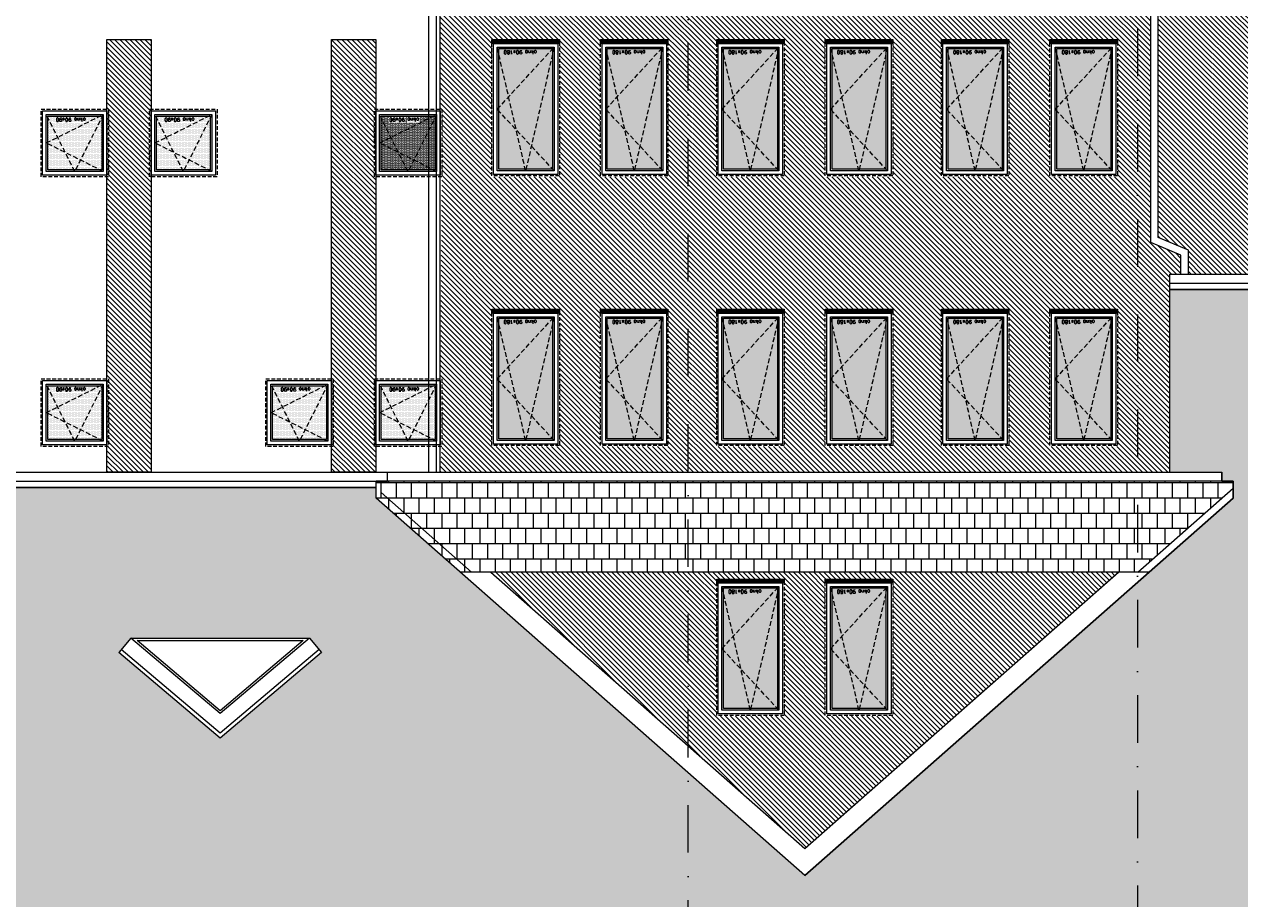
# Model space of a CAD drawing. Header units: millimetres. Extents: x 28291 to 177760, y -399809 to -170937.
# Tile 181 of 256: x 51106 to 52728, y -192661 to -191494. Entities that reach past the tile are written whole.
import ezdxf

# ---------------------------------------------------------------- set-up
doc = ezdxf.new("R2010")
doc.units = ezdxf.units.MM
for name, pattern in [('CACHE', [9.525, 6.35, -3.175]), ('CARKOVANA', [7.5, 5, -2.5]), ('DASHDOT', [25.4, 12.7, -6.35, 0, -6.35])]:
    doc.linetypes.add(name, pattern=pattern)
doc.layers.get('0').update_dxf_attribs({"lineweight": 0})
for name, color, linetype, lineweight in [('! opisy okien elewacja', 7, 'Continuous', 0), ('!! 0_ WIDOK ELEWACJA', 4, 'Continuous', 0), ('!! 0_Istn-drzwi', 1, 'Continuous', 13), ('!! 0_Osie', 1, 'DASHDOT', 13), ('!! 1_Hatch dach', 252, 'Continuous', 5), ('!! 2_NOWE OKNA WIDOk - remont', 140, 'Continuous', 5), ('!! 2_posadzki winyle 2', 43, 'Continuous', 9), ('!! 2_TYNK OBRYS', 252, 'Continuous', 13), ('0-osie-liniA', 14, 'DASHDOT', 5)]:
    doc.layers.add(name, color=color, linetype=linetype, lineweight=lineweight)
doc.layers.add('!! 0_ Istn-okna - wymienione', color=9, linetype='Continuous', lineweight=13, true_color=0x808080)
doc.layers.add('!! 1_ELEWACJA KOLOR', color=7, linetype='Continuous', lineweight=13, true_color=0x6888bb)
doc.styles.add('TXT', font='simplex.shx')
pattern_1 = [(135, (130878.9713, -432804.355), (-3.367596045, -3.367596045), [])]

# ---------------------------------------------------------------- blocks, each defined once
blk = doc.blocks.new('okno 90x180')
at = {"layer": '!! 1_Hatch dach', "true_color": 0x575757}
h = blk.add_hatch(dxfattribs=at)
h.set_pattern_fill('DOTS', color=251)
h.set_pattern_definition([(0, (-9632.3096, -11392.1331), (0.79375, 1.5875), [0, -1.5875])])
h.paths.add_polyline_path([(9, -10), (81, -10), (81, -171), (9, -171)])
at = {"layer": '!! 2_posadzki winyle 2'}
h = blk.add_hatch(dxfattribs=at)
h.set_pattern_fill('ANSI31', color=252, scale=0.2)
h.paths.add_polyline_path([(0, -178), (90, -178), (90, -183), (0, -183)])
at = {"layer": '!! 0_ Istn-okna - wymienione', "linetype": 'CARKOVANA', "lineweight": 5}
blk.add_lwpolyline([(0, -1), (90, -1), (90, -180), (0, -180)], close=True, dxfattribs=at)
at = {"layer": '!! 0_ Istn-okna - wymienione'}
for points in [[(2, -3), (88, -3), (88, -178), (2, -178)], [(7, -8), (83, -8), (83, -173), (7, -173)], [(9, -10), (81, -10), (81, -171), (9, -171)], [(0, -178), (90, -178), (90, -183), (0, -183)]]:
    blk.add_lwpolyline(points, close=True, dxfattribs=at)
at = {"layer": '!! 1_Hatch dach', "color": 251, "linetype": 'CACHE', "true_color": 0x575757}
for points in [[(7, -173), (45, -8), (83, -173)], [(7, -8), (83, -90), (7, -173)]]:
    blk.add_lwpolyline(points, dxfattribs=at)
at = {"insert": (30.1, -163.6), "char_height": 5, "attachment_point": 1, "style": 'TXT'}
blk.add_mtext_dynamic_manual_height_columns('okno 90x180', width=52.63, gutter_width=75, heights=[0], dxfattribs=at)
blk = doc.blocks.new('okno 90x90')
at = {"layer": '!! 1_Hatch dach', "true_color": 0x575757}
h = blk.add_hatch(dxfattribs=at)
h.set_pattern_fill('DOTS', color=251)
h.set_pattern_definition([(0, (-9634.3096, -11214.1331), (0.79375, 1.5875), [0, -1.5875])])
h.paths.add_polyline_path([(7, 79), (79, 79), (79, 7), (7, 7)])
at = {"layer": '!! 0_ Istn-okna - wymienione', "linetype": 'CARKOVANA', "lineweight": 5}
blk.add_lwpolyline([(-2, 88), (88, 88), (88, -2), (-2, -2)], close=True, dxfattribs=at)
at = {"layer": '!! 0_ Istn-okna - wymienione'}
for points in [[(0, 86), (86, 86), (86, 0), (0, 0)], [(5, 81), (81, 81), (81, 5), (5, 5)], [(7, 79), (79, 79), (79, 7), (7, 7)]]:
    blk.add_lwpolyline(points, close=True, dxfattribs=at)
at = {"layer": '!! 1_Hatch dach', "color": 251, "linetype": 'CACHE', "true_color": 0x575757}
for points in [[(5, 5), (43, 81), (81, 5)], [(5, 81), (81, 43), (5, 5)]]:
    blk.add_lwpolyline(points, dxfattribs=at)
at = {"insert": (28.1, 14.4), "char_height": 5, "attachment_point": 1, "style": 'TXT'}
blk.add_mtext_dynamic_manual_height_columns('okno 90x90', width=52.63, gutter_width=75, heights=[0], dxfattribs=at)
blk = doc.blocks.new('BLOK OSIE A-B PN')
at = {"layer": '0-osie-liniA', "ltscale": 5}
for points in [[(51992.2, -184306.7), (51992.2, -182063)], [(52592.2, -182063), (52592.2, -184306.7)]]:
    blk.add_lwpolyline(points, dxfattribs=at)

msp = doc.modelspace()

# ---------------------------------------------------------------- hatches: boundary and pattern name
at = {"layer": '!! 1_ELEWACJA KOLOR', "true_color": 0x4f5358}
h = msp.add_hatch(dxfattribs=at)
h.set_pattern_fill('ANSI31', color=251, scale=1.5, angle=90)
h.set_pattern_definition(pattern_1)
h.paths.add_polyline_path([(52609.71142, -191425.00465), (51660.71142, -191425.00465), (51660.71142, -191607.00465), (51663.21142, -191607.00465), (51663.21142, -191697.00465), (51661.50001, -191967.00465), (51663.21142, -191967.00465), (51663.21142, -192057.00465), (51660.71142, -192091.41588), (52634.71142, -192091.41588), (52634.71142, -191847.63705), (52634.71142, -191827.00465), (52650.04142, -191827.00465), (52650.04142, -191801.7328), (52609.71142, -191785.00465)])
h.paths.add_polyline_path([(51965.21142, -191697.00465), (51875.21142, -191697.00465), (51875.21142, -191517.00465), (51879.71142, -191517.00465), (51879.71142, -191515.00465), (51960.71142, -191515.00465), (51960.71142, -191517.00465), (51965.21142, -191517.00465)], flags=16)
h.paths.add_polyline_path([(51963.21142, -191695.00465), (51877.21142, -191695.00465), (51877.21142, -191519.00465), (51963.21142, -191519.00465)], flags=0)
h.paths.add_polyline_path([(51958.21142, -191690.00465), (51882.21142, -191690.00465), (51882.21142, -191524.00465), (51958.21142, -191524.00465)], flags=0)
h.paths.add_polyline_path([(51956.3801, -191688.00465), (51920.66926, -191688.00465), (51920.21142, -191690.00465), (51919.75359, -191688.00465), (51884.21142, -191688.00465), (51884.21142, -191609.18886), (51882.21142, -191607.00465), (51884.21142, -191604.82044), (51884.21142, -191532.74149), (51882.66926, -191526.00465), (51956.3801, -191526.00465), (51958.21142, -191524.00465), (51956.21142, -191532.74149), (51956.21142, -191687.82044)], flags=0)
h.paths.add_polyline_path([(52030.21142, -191697.00465), (52030.21142, -191517.00465), (52034.71142, -191517.00465), (52034.71142, -191515.00465), (52115.71142, -191515.00465), (52115.71142, -191517.00465), (52120.21142, -191517.00465), (52120.21142, -191697.00465)], flags=16)
h.paths.add_polyline_path([(52032.21142, -191695.00465), (52032.21142, -191519.00465), (52118.21142, -191519.00465), (52118.21142, -191695.00465)], flags=0)
h.paths.add_polyline_path([(51960.71142, -191875.00465), (51960.71142, -191877.00465), (51965.21142, -191877.00465), (52034.71142, -191877.00465), (52034.71142, -191875.00465), (52115.71142, -191875.00465), (52115.71142, -191877.00465), (52120.21142, -191877.00465), (52179.71142, -191877.00465), (52179.71142, -191875.00465), (52260.71142, -191875.00465), (52260.71142, -191877.00465), (52265.21142, -191877.00465), (52334.71142, -191877.00465), (52334.71142, -191875.00465), (52415.71142, -191875.00465), (52415.71142, -191877.00465), (52420.21142, -191877.00465), (52479.71142, -191877.00465), (52479.71142, -191875.00465), (52560.71142, -191875.00465), (52560.71142, -191877.00465), (52565.21142, -191877.00465), (52565.21142, -192057.00465), (52475.21142, -192057.00465), (52475.21142, -191877.00465), (52420.21142, -191877.00465), (52420.21142, -192057.00465), (52330.21142, -192057.00465), (52330.21142, -191877.00465), (52265.21142, -191877.00465), (52265.21142, -192057.00465), (52175.21142, -192057.00465), (52175.21142, -191877.00465), (52120.21142, -191877.00465), (52120.21142, -192057.00465), (52030.21142, -192057.00465), (52030.21142, -191877.00465), (51965.21142, -191877.00465), (51965.21142, -192057.00465), (51875.21142, -192057.00465), (51875.21142, -191877.00465), (51820.21142, -191877.00465), (51820.21142, -192057.00465), (51730.21142, -192057.00465), (51730.21142, -191877.00465), (51734.71142, -191877.00465), (51734.71142, -191875.00465), (51815.71142, -191875.00465), (51815.71142, -191877.00465), (51820.21142, -191877.00465), (51879.71142, -191877.00465), (51879.71142, -191875.00465)], flags=16)
h.paths.add_polyline_path([(52037.21142, -191690.00465), (52037.21142, -191524.00465), (52113.21142, -191524.00465), (52113.21142, -191690.00465)], flags=0)
h.paths.add_polyline_path([(51963.21142, -191879.00465), (51963.21142, -192055.00465), (51877.21142, -192055.00465), (51877.21142, -191879.00465)], flags=0)
h.paths.add_polyline_path([(52039.21142, -191688.00465), (52039.21142, -191609.18886), (52037.21142, -191607.00465), (52039.21142, -191604.82044), (52039.21142, -191532.74149), (52037.66926, -191526.00465), (52111.3801, -191526.00465), (52113.21142, -191524.00465), (52111.21142, -191532.74149), (52111.21142, -191687.82044), (52111.3801, -191688.00465), (52075.66926, -191688.00465), (52075.21142, -191690.00465), (52074.75359, -191688.00465)], flags=0)
h.paths.add_polyline_path([(51958.21142, -191884.00465), (51958.21142, -192050.00465), (51882.21142, -192050.00465), (51882.21142, -191884.00465)], flags=0)
h.paths.add_polyline_path([(51958.21142, -191884.00465), (51956.21142, -191892.74149), (51956.21142, -192047.82044), (51956.3801, -192048.00465), (51920.66926, -192048.00465), (51920.21142, -192050.00465), (51919.75359, -192048.00465), (51884.21142, -192048.00465), (51884.21142, -191969.18886), (51882.21142, -191967.00465), (51884.21142, -191964.82044), (51884.21142, -191892.74149), (51882.66926, -191886.00465), (51956.3801, -191886.00465)], flags=0)
h.paths.add_polyline_path([(52032.21142, -191879.00465), (52118.21142, -191879.00465), (52118.21142, -192055.00465), (52032.21142, -192055.00465)], flags=0)
h.paths.add_polyline_path([(52037.21142, -191884.00465), (52113.21142, -191884.00465), (52113.21142, -192050.00465), (52037.21142, -192050.00465)], flags=0)
h.paths.add_polyline_path([(52037.66926, -191886.00465), (52111.3801, -191886.00465), (52113.21142, -191884.00465), (52111.21142, -191892.74149), (52111.21142, -192047.82044), (52111.3801, -192048.00465), (52075.66926, -192048.00465), (52075.21142, -192050.00465), (52074.75359, -192048.00465), (52039.21142, -192048.00465), (52039.21142, -191969.18886), (52037.21142, -191967.00465), (52039.21142, -191964.82044), (52039.21142, -191892.74149)], flags=0)
h.paths.add_polyline_path([(51820.21142, -191697.00465), (51730.21142, -191697.00465), (51730.21142, -191517.00465), (51734.71142, -191517.00465), (51734.71142, -191515.00465), (51815.71142, -191515.00465), (51815.71142, -191517.00465), (51820.21142, -191517.00465)], flags=16)
h.paths.add_polyline_path([(51818.21142, -191695.00465), (51732.21142, -191695.00465), (51732.21142, -191519.00465), (51818.21142, -191519.00465)], flags=0)
h.paths.add_polyline_path([(51813.21142, -191690.00465), (51737.21142, -191690.00465), (51737.21142, -191524.00465), (51813.21142, -191524.00465)], flags=0)
h.paths.add_polyline_path([(51811.3801, -191688.00465), (51775.66926, -191688.00465), (51775.21142, -191690.00465), (51774.75359, -191688.00465), (51739.21142, -191688.00465), (51739.21142, -191609.18886), (51737.21142, -191607.00465), (51739.21142, -191604.82044), (51739.21142, -191532.74149), (51737.66926, -191526.00465), (51811.3801, -191526.00465), (51813.21142, -191524.00465), (51811.21142, -191532.74149), (51811.21142, -191687.82044)], flags=0)
h.paths.add_polyline_path([(51818.21142, -191879.00465), (51818.21142, -192055.00465), (51732.21142, -192055.00465), (51732.21142, -191879.00465)], flags=0)
h.paths.add_polyline_path([(51813.21142, -191884.00465), (51813.21142, -192050.00465), (51737.21142, -192050.00465), (51737.21142, -191884.00465)], flags=0)
h.paths.add_polyline_path([(51813.21142, -191884.00465), (51811.21142, -191892.74149), (51811.21142, -192047.82044), (51811.3801, -192048.00465), (51775.66926, -192048.00465), (51775.21142, -192050.00465), (51774.75359, -192048.00465), (51739.21142, -192048.00465), (51739.21142, -191969.18886), (51737.21142, -191967.00465), (51739.21142, -191964.82044), (51739.21142, -191892.74149), (51737.66926, -191886.00465), (51811.3801, -191886.00465)], flags=0)
h.paths.add_polyline_path([(52175.21142, -191697.00465), (52175.21142, -191517.00465), (52179.71142, -191517.00465), (52179.71142, -191515.00465), (52260.71142, -191515.00465), (52260.71142, -191517.00465), (52265.21142, -191517.00465), (52265.21142, -191697.00465)], flags=16)
h.paths.add_polyline_path([(52177.21142, -191695.00465), (52177.21142, -191519.00465), (52263.21142, -191519.00465), (52263.21142, -191695.00465)], flags=0)
h.paths.add_polyline_path([(52182.21142, -191690.00465), (52182.21142, -191524.00465), (52258.21142, -191524.00465), (52258.21142, -191690.00465)], flags=0)
h.paths.add_polyline_path([(52184.21142, -191688.00465), (52184.21142, -191609.18886), (52182.21142, -191607.00465), (52184.21142, -191604.82044), (52184.21142, -191532.74149), (52182.66926, -191526.00465), (52256.3801, -191526.00465), (52258.21142, -191524.00465), (52256.21142, -191532.74149), (52256.21142, -191687.82044), (52256.3801, -191688.00465), (52220.66926, -191688.00465), (52220.21142, -191690.00465), (52219.75359, -191688.00465)], flags=0)
h.paths.add_polyline_path([(52177.21142, -191879.00465), (52263.21142, -191879.00465), (52263.21142, -192055.00465), (52177.21142, -192055.00465)], flags=0)
h.paths.add_polyline_path([(52182.21142, -191884.00465), (52258.21142, -191884.00465), (52258.21142, -192050.00465), (52182.21142, -192050.00465)], flags=0)
h.paths.add_polyline_path([(52182.66926, -191886.00465), (52256.3801, -191886.00465), (52258.21142, -191884.00465), (52256.21142, -191892.74149), (52256.21142, -192047.82044), (52256.3801, -192048.00465), (52220.66926, -192048.00465), (52220.21142, -192050.00465), (52219.75359, -192048.00465), (52184.21142, -192048.00465), (52184.21142, -191969.18886), (52182.21142, -191967.00465), (52184.21142, -191964.82044), (52184.21142, -191892.74149)], flags=0)
h.paths.add_polyline_path([(52330.21142, -191697.00465), (52330.21142, -191517.00465), (52334.71142, -191517.00465), (52334.71142, -191515.00465), (52415.71142, -191515.00465), (52415.71142, -191517.00465), (52420.21142, -191517.00465), (52420.21142, -191697.00465)], flags=16)
h.paths.add_polyline_path([(52332.21142, -191695.00465), (52332.21142, -191519.00465), (52418.21142, -191519.00465), (52418.21142, -191695.00465)], flags=0)
h.paths.add_polyline_path([(52337.21142, -191690.00465), (52337.21142, -191524.00465), (52413.21142, -191524.00465), (52413.21142, -191690.00465)], flags=0)
h.paths.add_polyline_path([(52332.21142, -191879.00465), (52418.21142, -191879.00465), (52418.21142, -192055.00465), (52332.21142, -192055.00465)], flags=0)
h.paths.add_polyline_path([(52339.21142, -191688.00465), (52339.21142, -191609.18886), (52337.21142, -191607.00465), (52339.21142, -191604.82044), (52339.21142, -191532.74149), (52337.66926, -191526.00465), (52411.3801, -191526.00465), (52413.21142, -191524.00465), (52411.21142, -191532.74149), (52411.21142, -191687.82044), (52411.3801, -191688.00465), (52375.66926, -191688.00465), (52375.21142, -191690.00465), (52374.75359, -191688.00465)], flags=0)
h.paths.add_polyline_path([(52337.21142, -191884.00465), (52413.21142, -191884.00465), (52413.21142, -192050.00465), (52337.21142, -192050.00465)], flags=0)
h.paths.add_polyline_path([(52337.66926, -191886.00465), (52411.3801, -191886.00465), (52413.21142, -191884.00465), (52411.21142, -191892.74149), (52411.21142, -192047.82044), (52411.3801, -192048.00465), (52375.66926, -192048.00465), (52375.21142, -192050.00465), (52374.75359, -192048.00465), (52339.21142, -192048.00465), (52339.21142, -191969.18886), (52337.21142, -191967.00465), (52339.21142, -191964.82044), (52339.21142, -191892.74149)], flags=0)
h.paths.add_polyline_path([(52475.21142, -191697.00465), (52475.21142, -191517.00465), (52479.71142, -191517.00465), (52479.71142, -191515.00465), (52560.71142, -191515.00465), (52560.71142, -191517.00465), (52565.21142, -191517.00465), (52565.21142, -191697.00465)], flags=16)
h.paths.add_polyline_path([(52477.21142, -191695.00465), (52477.21142, -191519.00465), (52563.21142, -191519.00465), (52563.21142, -191695.00465)], flags=0)
h.paths.add_polyline_path([(52477.21142, -191879.00465), (52563.21142, -191879.00465), (52563.21142, -192055.00465), (52477.21142, -192055.00465)], flags=0)
h.paths.add_polyline_path([(52482.21142, -191690.00465), (52482.21142, -191524.00465), (52558.21142, -191524.00465), (52558.21142, -191690.00465)], flags=0)
h.paths.add_polyline_path([(52484.21142, -191688.00465), (52484.21142, -191609.18886), (52482.21142, -191607.00465), (52484.21142, -191604.82044), (52484.21142, -191532.74149), (52482.66926, -191526.00465), (52556.3801, -191526.00465), (52558.21142, -191524.00465), (52556.21142, -191532.74149), (52556.21142, -191687.82044), (52556.3801, -191688.00465), (52520.66926, -191688.00465), (52520.21142, -191690.00465), (52519.75359, -191688.00465)], flags=0)
h.paths.add_polyline_path([(52482.21142, -191884.00465), (52558.21142, -191884.00465), (52558.21142, -192050.00465), (52482.21142, -192050.00465)], flags=0)
h.paths.add_polyline_path([(52482.66926, -191886.00465), (52556.3801, -191886.00465), (52558.21142, -191884.00465), (52556.21142, -191892.74149), (52556.21142, -192047.82044), (52556.3801, -192048.00465), (52520.66926, -192048.00465), (52520.21142, -192050.00465), (52519.75359, -192048.00465), (52484.21142, -192048.00465), (52484.21142, -191969.18886), (52482.21142, -191967.00465), (52484.21142, -191964.82044), (52484.21142, -191892.74149)], flags=0)
h.paths.add_polyline_path([(51791.38367, -191527.16428), (51741.26462, -191527.16428), (51741.26462, -191534.66428), (51791.38367, -191534.66428)], flags=8)
h.paths.add_polyline_path([(51936.38367, -191527.16428), (51886.26462, -191527.16428), (51886.26462, -191534.66428), (51936.38367, -191534.66428)], flags=8)
h.paths.add_polyline_path([(52091.38367, -191527.16428), (52041.26462, -191527.16428), (52041.26462, -191534.66428), (52091.38367, -191534.66428)], flags=8)
h.paths.add_polyline_path([(52236.38367, -191527.16428), (52186.26462, -191527.16428), (52186.26462, -191534.66428), (52236.38367, -191534.66428)], flags=8)
h.paths.add_polyline_path([(52391.38367, -191527.16428), (52341.26462, -191527.16428), (52341.26462, -191534.66428), (52391.38367, -191534.66428)], flags=8)
h.paths.add_polyline_path([(52536.38367, -191527.16428), (52486.26462, -191527.16428), (52486.26462, -191534.66428), (52536.38367, -191534.66428)], flags=8)
h.paths.add_polyline_path([(51791.38367, -191887.16428), (51741.26462, -191887.16428), (51741.26462, -191894.66428), (51791.38367, -191894.66428)], flags=8)
h.paths.add_polyline_path([(51936.38367, -191887.16428), (51886.26462, -191887.16428), (51886.26462, -191894.66428), (51936.38367, -191894.66428)], flags=8)
h.paths.add_polyline_path([(52091.38367, -191887.16428), (52041.26462, -191887.16428), (52041.26462, -191894.66428), (52091.38367, -191894.66428)], flags=8)
h.paths.add_polyline_path([(52236.38367, -191887.16428), (52186.26462, -191887.16428), (52186.26462, -191894.66428), (52236.38367, -191894.66428)], flags=8)
h.paths.add_polyline_path([(52391.38367, -191887.16428), (52341.26462, -191887.16428), (52341.26462, -191894.66428), (52391.38367, -191894.66428)], flags=8)
h.paths.add_polyline_path([(52536.38367, -191887.16428), (52486.26462, -191887.16428), (52486.26462, -191894.66428), (52536.38367, -191894.66428)], flags=8)
h = msp.add_hatch(dxfattribs=at)
h.set_pattern_fill('ANSI31', color=251, scale=1.5)
h.set_pattern_definition([(135, (81114.6837, -197728.5883), (-3.36759605, -3.36759605), [])])
h.paths.add_polyline_path([(52619.71142, -191425.00465), (52619.71142, -191778.32637), (52660.04142, -191795.05452), (52660.04142, -191827.00465), (52922.71142, -191827.00465), (52922.71142, -191425.00465), (52917.71142, -191425.00465)])
h = msp.add_hatch(dxfattribs=at)
h.set_pattern_fill('ANSI31', color=251, scale=1.5, angle=90)
h.set_pattern_definition(pattern_1)
h.paths.add_polyline_path([(51275.21142, -192091.41588), (51216.21142, -192091.41588), (51216.21142, -191514.00465), (51275.21142, -191514.00465)])
h = msp.add_hatch(dxfattribs=at)
h.set_pattern_fill('ANSI31', color=251, scale=1.5, angle=90)
h.set_pattern_definition(pattern_1)
h.paths.add_polyline_path([(51575.21142, -192091.41588), (51516.21142, -192091.41588), (51516.21142, -191514.00465), (51575.21142, -191514.00465)])
h = msp.add_hatch(dxfattribs=at)
h.set_pattern_fill('ANSI31', color=251, scale=1.5, angle=90)
h.set_pattern_definition(pattern_1)
h.paths.add_polyline_path([(52566.52941, -192225.00465), (51728.89344, -192225.00465), (52147.71142, -192593.56448)])
h.paths.add_polyline_path([(52030.21142, -192237.00465), (52120.21142, -192237.00465), (52120.21142, -192417.00465), (52030.21142, -192417.00465)], flags=16)
h.paths.add_polyline_path([(52032.21142, -192239.00465), (52118.21142, -192239.00465), (52118.21142, -192415.00465), (52032.21142, -192415.00465)], flags=0)
h.paths.add_polyline_path([(52037.21142, -192244.00465), (52113.21142, -192244.00465), (52113.21142, -192410.00465), (52037.21142, -192410.00465)], flags=0)
h.paths.add_polyline_path([(52039.21142, -192252.74149), (52037.66926, -192246.00465), (52111.3801, -192246.00465), (52113.21142, -192244.00465), (52111.21142, -192252.74149), (52111.21142, -192407.82044), (52111.3801, -192408.00465), (52075.66926, -192408.00465), (52075.21142, -192410.00465), (52074.75359, -192408.00465), (52039.21142, -192408.00465), (52039.21142, -192329.18886), (52037.21142, -192327.00465), (52039.21142, -192324.82044)], flags=0)
h.paths.add_polyline_path([(52175.21142, -192237.00465), (52265.21142, -192237.00465), (52265.21142, -192417.00465), (52175.21142, -192417.00465)], flags=16)
h.paths.add_polyline_path([(52177.21142, -192239.00465), (52263.21142, -192239.00465), (52263.21142, -192415.00465), (52177.21142, -192415.00465)], flags=0)
h.paths.add_polyline_path([(52182.21142, -192244.00465), (52258.21142, -192244.00465), (52258.21142, -192410.00465), (52182.21142, -192410.00465)], flags=0)
h.paths.add_polyline_path([(52184.21142, -192252.74149), (52182.66926, -192246.00465), (52256.3801, -192246.00465), (52258.21142, -192244.00465), (52256.21142, -192252.74149), (52256.21142, -192407.82044), (52256.3801, -192408.00465), (52220.66926, -192408.00465), (52220.21142, -192410.00465), (52219.75359, -192408.00465), (52184.21142, -192408.00465), (52184.21142, -192329.18886), (52182.21142, -192327.00465), (52184.21142, -192324.82044)], flags=0)
h.paths.add_polyline_path([(52091.38367, -192247.16428), (52041.26462, -192247.16428), (52041.26462, -192254.66428), (52091.38367, -192254.66428)], flags=8)
h.paths.add_polyline_path([(52236.38367, -192247.16428), (52186.26462, -192247.16428), (52186.26462, -192254.66428), (52236.38367, -192254.66428)], flags=8)
at = {"layer": '!! 1_Hatch dach'}
h = msp.add_hatch(dxfattribs=at)
h.set_pattern_fill('AR-B88', color=8, scale=0.1)
h.paths.add_polyline_path([(51367.40264, -192446.46829), (51232.09142, -192332.02298), (51248.23597, -192312.93493), (51486.5693, -192312.93493), (51502.71385, -192332.02298)], flags=16)
h.paths.add_polyline_path([(51367.40264, -192413.72529), (51248.23597, -192312.93493), (51486.5693, -192312.93493)], flags=0)
h.paths.add_polyline_path([(51367.40264, -192409.79613), (51256.42847, -192315.93493), (51478.3768, -192315.93493)], flags=0)
h.paths.add_polyline_path([(51083.54718, -192332.02298), (50948.23597, -192446.46829), (50812.92476, -192332.02298), (50829.0693, -192312.93493), (51067.40264, -192312.93493)], flags=16)
h.paths.add_polyline_path([(51067.40264, -192312.93493), (50948.23597, -192413.72529), (50829.0693, -192312.93493)], flags=0)
h.paths.add_polyline_path([(51059.21014, -192315.93493), (50948.23597, -192409.79613), (50837.2618, -192315.93493)], flags=0)
h.paths.add_polyline_path([(50664.38051, -192332.02298), (50529.0693, -192446.46829), (50393.75809, -192332.02298), (50409.90264, -192312.93493), (50648.23597, -192312.93493)], flags=16)
h.paths.add_polyline_path([(50648.23597, -192312.93493), (50529.0693, -192413.72529), (50409.90264, -192312.93493)], flags=0)
h.paths.add_polyline_path([(50640.04347, -192315.93493), (50529.0693, -192409.79613), (50418.09513, -192315.93493)], flags=0)
h.paths.add_polyline_path([(52792.709, -192332.02298), (52808.85355, -192312.93493), (53047.18688, -192312.93493), (53063.33142, -192332.02298), (52928.02021, -192446.46829)], flags=16)
h.paths.add_polyline_path([(52808.85355, -192312.93493), (53047.18688, -192312.93493), (52928.02021, -192413.72529)], flags=0)
h.paths.add_polyline_path([(52817.04604, -192315.93493), (53038.99438, -192315.93493), (52928.02021, -192409.79613)], flags=0)
h.paths.add_polyline_path([(50038.0127, -192302.56409), (49868.0127, -192302.56409), (49868.0127, -192183.56409), (50038.0127, -192183.56409)], flags=0)
h.paths.add_polyline_path([(50031.0127, -192295.56409), (49955.5127, -192295.56409), (49955.5127, -192190.56409), (50031.0127, -192190.56409)], flags=0)
h.paths.add_polyline_path([(50029.0127, -192294.10453), (50028.27215, -192293.56409), (49993.98174, -192293.56409), (49993.2627, -192295.56409), (49992.54365, -192293.56409), (49957.70317, -192293.56409), (49957.70317, -192196.65679), (49956.23174, -192192.56409), (50028.16572, -192192.56409), (50031.0127, -192190.56409), (50029.0127, -192196.127)], flags=0)
h.paths.add_polyline_path([(53211.87567, -192332.02298), (53228.02021, -192312.93493), (53466.35355, -192312.93493), (53482.49809, -192332.02298), (53347.18688, -192446.46829)], flags=16)
h.paths.add_polyline_path([(49950.5127, -192295.56409), (49875.0127, -192295.56409), (49875.0127, -192190.56409), (49950.5127, -192190.56409)], flags=0)
h.paths.add_polyline_path([(49948.32223, -192293.56409), (49913.48174, -192293.56409), (49912.7627, -192295.56409), (49912.04365, -192293.56409), (49877.75324, -192293.56409), (49877.0127, -192294.10453), (49877.0127, -192196.127), (49875.0127, -192190.56409), (49877.85967, -192192.56409), (49949.79365, -192192.56409), (49948.32223, -192196.65679)], flags=0)
h.paths.add_polyline_path([(53228.02021, -192312.93493), (53466.35355, -192312.93493), (53347.18688, -192413.72529)], flags=0)
h.paths.add_polyline_path([(53236.21271, -192315.93493), (53458.16105, -192315.93493), (53347.18688, -192409.79613)], flags=0)
h.paths.add_polyline_path([(49738.0127, -192302.56409), (49568.0127, -192302.56409), (49568.0127, -192183.56409), (49738.0127, -192183.56409)], flags=0)
h.paths.add_polyline_path([(49731.0127, -192295.56409), (49655.5127, -192295.56409), (49655.5127, -192190.56409), (49731.0127, -192190.56409)], flags=0)
h.paths.add_polyline_path([(49729.0127, -192294.10453), (49728.27215, -192293.56409), (49693.98174, -192293.56409), (49693.2627, -192295.56409), (49692.54365, -192293.56409), (49657.70317, -192293.56409), (49657.70317, -192196.65679), (49656.23174, -192192.56409), (49728.16572, -192192.56409), (49731.0127, -192190.56409), (49729.0127, -192196.127)], flags=0)
h.paths.add_polyline_path([(49650.5127, -192295.56409), (49575.0127, -192295.56409), (49575.0127, -192190.56409), (49650.5127, -192190.56409)], flags=0)
h.paths.add_polyline_path([(49648.32223, -192293.56409), (49613.48174, -192293.56409), (49612.7627, -192295.56409), (49612.04365, -192293.56409), (49577.75324, -192293.56409), (49577.0127, -192294.10453), (49577.0127, -192196.127), (49575.0127, -192190.56409), (49577.85967, -192192.56409), (49649.79365, -192192.56409), (49648.32223, -192196.65679)], flags=0)
h.paths.add_polyline_path([(53631.04234, -192332.02298), (53647.18688, -192312.93493), (53885.52021, -192312.93493), (53901.66476, -192332.02298), (53766.35355, -192446.46829)], flags=16)
h.paths.add_polyline_path([(53647.18688, -192312.93493), (53885.52021, -192312.93493), (53766.35355, -192413.72529)], flags=0)
h.paths.add_polyline_path([(53655.37938, -192315.93493), (53877.32771, -192315.93493), (53766.35355, -192409.79613)], flags=0)
h.paths.add_polyline_path([(49438.0127, -192302.56409), (49268.0127, -192302.56409), (49268.0127, -192183.56409), (49438.0127, -192183.56409)], flags=0)
h.paths.add_polyline_path([(49431.0127, -192295.56409), (49355.5127, -192295.56409), (49355.5127, -192190.56409), (49431.0127, -192190.56409)], flags=0)
h.paths.add_polyline_path([(49429.0127, -192294.10453), (49428.27215, -192293.56409), (49393.98174, -192293.56409), (49393.2627, -192295.56409), (49392.54365, -192293.56409), (49357.70317, -192293.56409), (49357.70317, -192196.65679), (49356.23174, -192192.56409), (49428.16572, -192192.56409), (49431.0127, -192190.56409), (49429.0127, -192196.127)], flags=0)
h.paths.add_polyline_path([(49350.5127, -192295.56409), (49275.0127, -192295.56409), (49275.0127, -192190.56409), (49350.5127, -192190.56409)], flags=0)
h.paths.add_polyline_path([(49348.32223, -192293.56409), (49313.48174, -192293.56409), (49312.7627, -192295.56409), (49312.04365, -192293.56409), (49277.75324, -192293.56409), (49277.0127, -192294.10453), (49277.0127, -192196.127), (49275.0127, -192190.56409), (49277.85967, -192192.56409), (49349.79365, -192192.56409), (49348.32223, -192196.65679)], flags=0)
h.paths.add_polyline_path([(49128.71142, -192302.56409), (48958.71142, -192302.56409), (48958.71142, -192183.56409), (49128.71142, -192183.56409)], flags=0)
h.paths.add_polyline_path([(49121.71142, -192295.56409), (49046.21142, -192295.56409), (49046.21142, -192190.56409), (49121.71142, -192190.56409)], flags=0)
h.paths.add_polyline_path([(49119.71142, -192294.10453), (49118.97088, -192293.56409), (49084.68047, -192293.56409), (49083.96142, -192295.56409), (49083.24238, -192293.56409), (49048.40189, -192293.56409), (49048.40189, -192196.65679), (49046.93047, -192192.56409), (49118.86445, -192192.56409), (49121.71142, -192190.56409), (49119.71142, -192196.127)], flags=0)
h.paths.add_polyline_path([(49041.21142, -192295.56409), (48965.71142, -192295.56409), (48965.71142, -192190.56409), (49041.21142, -192190.56409)], flags=0)
h.paths.add_polyline_path([(49039.02095, -192293.56409), (49004.18047, -192293.56409), (49003.46142, -192295.56409), (49002.74238, -192293.56409), (48968.45197, -192293.56409), (48967.71142, -192294.10453), (48967.71142, -192196.127), (48965.71142, -192190.56409), (48968.5584, -192192.56409), (49040.49238, -192192.56409), (49039.02095, -192196.65679)], flags=0)
h.paths.add_polyline_path([(49049.88367, -192193.72372), (48997.85986, -192193.72372), (48997.85986, -192201.22372), (49049.88367, -192201.22372)], flags=8)
h.paths.add_polyline_path([(49359.18494, -192193.72372), (49307.16113, -192193.72372), (49307.16113, -192201.22372), (49359.18494, -192201.22372)], flags=8)
h.paths.add_polyline_path([(49659.18494, -192193.72372), (49607.16113, -192193.72372), (49607.16113, -192201.22372), (49659.18494, -192201.22372)], flags=8)
h.paths.add_polyline_path([(49959.18494, -192193.72372), (49907.16113, -192193.72372), (49907.16113, -192201.22372), (49959.18494, -192201.22372)], flags=8)
h.paths.add_polyline_path([(50129.71142, -192112.04828), (50129.71142, -192729.00465), (55097.71142, -192729.00465), (55097.71142, -192112.04828), (52927.71142, -192112.04828), (52927.71142, -191847.63705), (52634.71142, -191847.63705), (52634.71142, -192091.41588), (52704.71142, -192091.41588), (52704.71142, -192103.40448), (52719.71142, -192103.40448), (52719.71142, -192126.2539), (52147.71142, -192629.6139), (51575.71142, -192126.2539), (51575.71142, -192112.04828)])
h = msp.add_hatch(dxfattribs=at)
h.set_pattern_fill('AR-B88', color=8, scale=0.1)
h.paths.add_polyline_path([(52719.71142, -192112.93324), (52719.71142, -192103.40448), (52704.71142, -192103.40448), (51575.71142, -192103.40448), (51575.71142, -192126.2539), (51687.92818, -192225.00465), (52592.35755, -192225.00465)])

# ---------------------------------------------------------------- linework, layer by layer
at = {"layer": '! opisy okien elewacja'}
for points in [[(50129.71142, -192729.00465), (55097.71142, -192729.00465), (55097.71142, -192112.04828), (52927.71142, -192112.04828), (52927.71142, -191847.63705), (52634.71142, -191847.63705), (52634.71142, -192091.41588), (52704.71142, -192091.41588), (52704.71142, -192103.40448), (52719.71142, -192103.40448), (52719.71142, -192126.2539), (52147.71142, -192629.6139), (51575.71142, -192126.2539), (51575.71142, -192112.04828), (48811.71142, -192112.04828), (48811.71142, -192729.00465), (50104.71142, -192729.00465)], [(51248.23597, -192312.93493), (51486.5693, -192312.93493)]]:
    msp.add_lwpolyline(points, dxfattribs=at)
at = {"layer": '!! 0_ WIDOK ELEWACJA'}
for p, q in [((51367.40264, -192413.72529), (51248.23597, -192312.93493)), ((51486.5693, -192312.93493), (51367.40264, -192413.72529)), ((51367.40264, -192446.46829), (51232.09142, -192332.02298)), ((51367.40264, -192439.91969), (51235.32033, -192328.20537)), ((51499.48494, -192328.20537), (51367.40264, -192439.91969)), ((51502.71385, -192332.02298), (51367.40264, -192446.46829))]:
    msp.add_line(p, q, dxfattribs=at)
for points in [[(51645.71142, -191266.19142), (51645.71142, -192091.41588)], [(51655.71142, -191266.14278), (51655.71142, -192091.41588)], [(52609.71142, -191785.00465), (52609.71142, -191261.33247)], [(52619.71142, -191778.32637), (52619.71142, -191261.28383)], [(51665.71142, -191425.00465), (51660.71142, -191425.00465), (51660.71142, -192091.41588)], [(52650.04142, -191827.00465), (52650.04142, -191801.7328), (52609.71142, -191785.00465)], [(52660.04142, -191827.00465), (52660.04142, -191795.05452), (52619.71142, -191778.32637)], [(52634.71142, -191827.00465), (52937.71142, -191827.00465)], [(52634.71142, -191827.00465), (52634.71142, -192091.41588)], [(52634.71142, -191838.99324), (52927.71142, -191838.99324)], [(52634.71142, -191847.63705), (52927.71142, -191847.63705)], [(48801.71142, -192091.41588), (51621.12277, -192091.41588)], [(51575.71142, -192091.41588), (52704.71142, -192091.41588)], [(51590.71142, -192103.40448), (51590.71142, -192091.41588)], [(52704.71142, -192103.40448), (52704.71142, -192091.41588)], [(48801.71142, -192103.40448), (51590.71142, -192103.40448)], [(48801.71142, -192112.04828), (51575.71142, -192112.04828)], [(51575.71142, -192126.2539), (51575.71142, -192103.40448), (51590.71142, -192103.40448)], [(52704.71142, -192103.40448), (51575.71142, -192103.40448)], [(52592.35755, -192225.00465), (52719.71142, -192112.93324)], [(52719.71142, -192126.2539), (52719.71142, -192103.40448), (52704.71142, -192103.40448)], [(52147.71142, -192629.6139), (51575.71142, -192126.2539)], [(51703.0653, -192225.00465), (51582.3177, -192118.74677)], [(52147.71142, -192629.6139), (52719.71142, -192126.2539)], [(52607.49467, -192225.00465), (51687.92818, -192225.00465)], [(51728.89344, -192225.00465), (52147.71142, -192593.56448), (52566.52941, -192225.00465)]]:
    msp.add_lwpolyline(points, dxfattribs=at)
for points in [[(51367.40264, -192413.72529), (51248.23597, -192312.93493), (51486.5693, -192312.93493)], [(51367.40264, -192409.79613), (51256.42847, -192315.93493), (51478.3768, -192315.93493)]]:
    msp.add_lwpolyline(points, close=True, dxfattribs=at)
at = {"layer": '!! 0_Istn-drzwi'}
for points in [[(51248.23597, -192312.93493), (51232.09142, -192332.02298)], [(51486.5693, -192312.93493), (51502.71385, -192332.02298)]]:
    msp.add_lwpolyline(points, dxfattribs=at)
at = {"layer": '!! 2_TYNK OBRYS'}
for points in [[(51275.21142, -192091.41588), (51216.21142, -192091.41588), (51216.21142, -191514.00465), (51275.21142, -191514.00465)], [(51575.21142, -192091.41588), (51516.21142, -192091.41588), (51516.21142, -191514.00465), (51575.21142, -191514.00465)]]:
    msp.add_lwpolyline(points, close=True, dxfattribs=at)

# ---------------------------------------------------------------- block references
at = {"layer": '!! 0_Osie'}
msp.add_blockref('BLOK OSIE A-B PN', (0, -9182.23287), dxfattribs=at)
at = {"layer": '!! 2_NOWE OKNA WIDOk - remont', "rotation": 180}
for name, p in [('okno 90x180', (51820.21142, -191697.00465)), ('okno 90x180', (51965.21142, -191697.00465)), ('okno 90x180', (52120.21142, -191697.00465)), ('okno 90x180', (52265.21142, -191697.00465)), ('okno 90x180', (52420.21142, -191697.00465)), ('okno 90x180', (52565.21142, -191697.00465)), ('okno 90x90', (51216.21142, -191609.00465)), ('okno 90x90', (51361.21142, -191609.00465)), ('okno 90x90', (51661.21142, -191609.00465)), ('okno 90x180', (51820.21142, -192057.00465)), ('okno 90x180', (51965.21142, -192057.00465)), ('okno 90x180', (52120.21142, -192057.00465)), ('okno 90x180', (52265.21142, -192057.00465)), ('okno 90x180', (52420.21142, -192057.00465)), ('okno 90x180', (52565.21142, -192057.00465)), ('okno 90x90', (51216.21142, -191969.00465)), ('okno 90x90', (51516.21142, -191969.00465)), ('okno 90x90', (51661.21142, -191969.00465)), ('okno 90x180', (52120.21142, -192417.00465)), ('okno 90x180', (52265.21142, -192417.00465))]:
    msp.add_blockref(name, p, dxfattribs=at)

doc.saveas('drawing.dxf')
